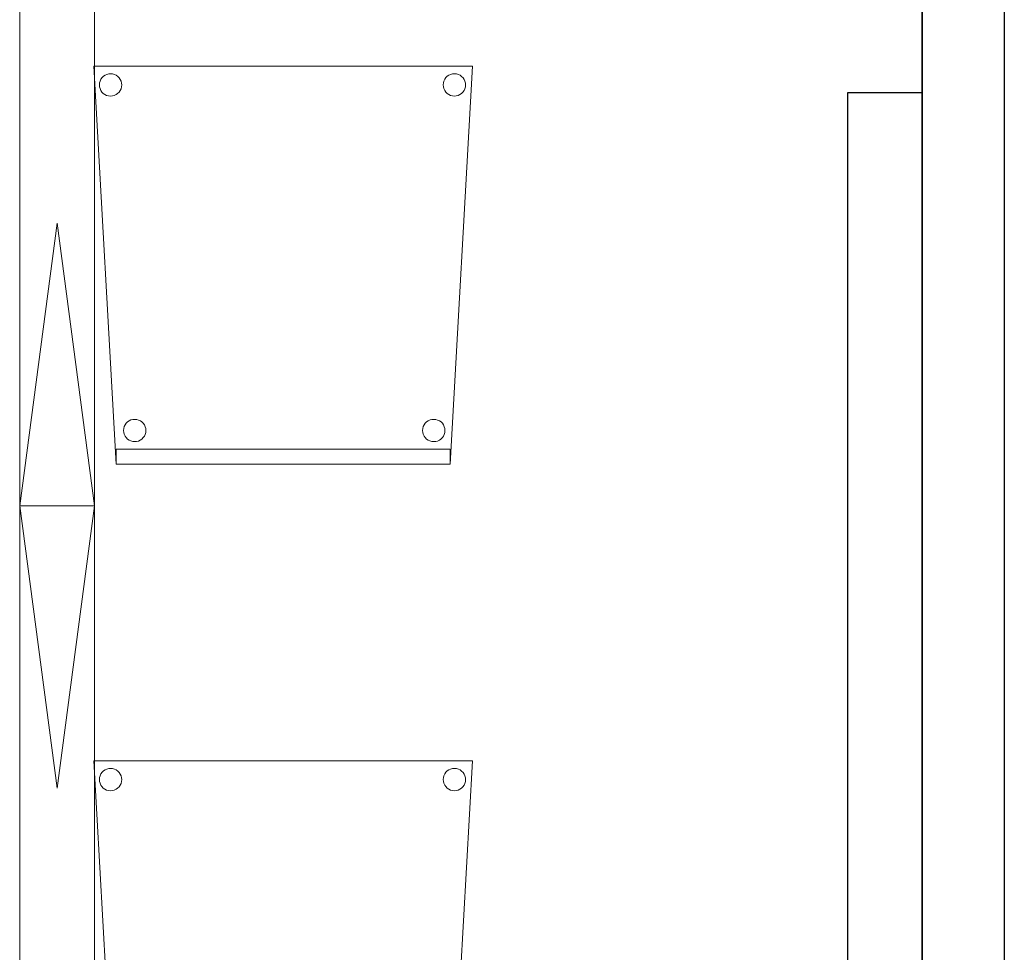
# Model space of a CAD drawing. Header units: metres. Extents: x 391.1 to 427.5, y 12.8 to 28.4.
# Tile 226 of 234: x 420 to 421.4, y 15.4 to 16.6. Entities that reach past the tile are written whole.
import ezdxf

# ---------------------------------------------------------------- set-up
doc = ezdxf.new("R2010")
doc.units = ezdxf.units.M
doc.layers.add('01_SUELOS', color=7, linetype='Continuous', lineweight=25, true_color=0x007f00)
for name, color, linetype, lineweight in [('02_MOBILIARIO', 7, 'Continuous', 18), ('A-DETL-____-MBND', 7, 'Continuous', 18), ('A-DETL-GENF-OTLN', 7, 'Continuous', 18), ('A-WALL-____-MCUT', 7, 'Continuous', 25), ('A-WALL-____-OTLN', 7, 'Continuous', 25)]:
    doc.layers.add(name, color=color, linetype=linetype, lineweight=lineweight)

# ---------------------------------------------------------------- blocks, each defined once
blk = doc.blocks.new('Family - Mampara PA-152398-03_ENLLUMENAT_P0A')
at = {"layer": 'A-WALL-____-MCUT', "color": 253, "true_color": 0xaaaaaa}
for p, q in [((9.6199, 0.11), (0, 0.11)), ((0, 0), (9.6199, 0))]:
    blk.add_line(p, q, dxfattribs=at)
at = {"layer": 'A-WALL-____-OTLN', "color": 253, "true_color": 0xaaaaaa}
for p, q in [((9.6199, 0.11), (0, 0.11)), ((0, 0), (9.6199, 0))]:
    blk.add_line(p, q, dxfattribs=at)
at = {"layer": 'A-WALL-____-OTLN', "color": 253, "lineweight": 18, "true_color": 0xaaaaaa}
blk.add_line((0, 0), (9.6199, 0), dxfattribs=at)
blk = doc.blocks.new('Family - Evans PA-152453-03_ENLLUMENAT_P0A')
at = {"layer": 'A-WALL-____-MCUT', "color": 253, "true_color": 0xaaaaaa}
for p, q in [((1.6312, 0.1), (0, 0.1)), ((0, 0.1), (0, 0)), ((1.6312, 0), (1.6312, 0.1)), ((0, 0), (1.6312, 0))]:
    blk.add_line(p, q, dxfattribs=at)
at = {"layer": 'A-WALL-____-OTLN', "color": 253, "true_color": 0xaaaaaa}
for p, q in [((1.6312, 0.1), (0, 0.1)), ((0, 0.1), (0, 0)), ((1.6312, 0), (1.6312, 0.1)), ((0, 0), (1.6312, 0))]:
    blk.add_line(p, q, dxfattribs=at)
at = {"layer": 'A-WALL-____-OTLN', "color": 253, "lineweight": 18, "true_color": 0xaaaaaa}
blk.add_line((0, 0), (1.6312, 0), dxfattribs=at)
blk = doc.blocks.new('Family - Cadira confident_PA-152543-03_ENLLUMENAT_P0A')
at = {"layer": 'A-DETL-____-MBND', "color": 253, "true_color": 0xaaaaaa}
for p, q in [((0.03, 0), (0, 0.5326)), ((0, 0.5326), (0.5065, 0.5326)), ((0.5065, 0.5326), (0, 0.5326)), ((0, 0.5326), (0.03, 0)), ((0.5065, 0.5326), (0.4765, 0)), ((0.4765, 0), (0.5065, 0.5326)), ((0.0083, 0.5127), (0.0094, 0.515)), ((0.0094, 0.515), (0.0083, 0.5127)), ((0.0094, 0.515), (0.0109, 0.5172)), ((0.0109, 0.5172), (0.0094, 0.515)), ((0.0109, 0.5172), (0.0127, 0.519)), ((0.0127, 0.519), (0.0109, 0.5172)), ((0.0127, 0.519), (0.0149, 0.5205)), ((0.0149, 0.5205), (0.0127, 0.519)), ((0.0149, 0.5205), (0.0172, 0.5216)), ((0.0172, 0.5216), (0.0149, 0.5205)), ((0.0172, 0.5216), (0.0198, 0.5222)), ((0.0198, 0.5222), (0.0172, 0.5216)), ((0.0198, 0.5222), (0.0224, 0.5224)), ((0.0224, 0.5224), (0.0198, 0.5222)), ((0.0224, 0.5224), (0.0249, 0.5222)), ((0.0249, 0.5222), (0.0224, 0.5224)), ((0.0249, 0.5222), (0.0275, 0.5215)), ((0.0275, 0.5215), (0.0249, 0.5222)), ((0.0275, 0.5215), (0.0298, 0.5204)), ((0.0298, 0.5204), (0.0275, 0.5215)), ((0.0298, 0.5204), (0.0319, 0.5189)), ((0.0319, 0.5189), (0.0298, 0.5204)), ((0.0319, 0.5189), (0.0338, 0.5171)), ((0.0338, 0.5171), (0.0319, 0.5189)), ((0.0338, 0.5171), (0.0353, 0.5149)), ((0.0353, 0.5149), (0.0338, 0.5171)), ((0.0353, 0.5149), (0.0363, 0.5126)), ((0.0363, 0.5126), (0.0353, 0.5149)), ((0.4683, 0.5127), (0.4694, 0.515)), ((0.4694, 0.515), (0.4683, 0.5127)), ((0.4694, 0.515), (0.4709, 0.5172)), ((0.4709, 0.5172), (0.4694, 0.515)), ((0.4709, 0.5172), (0.4727, 0.519)), ((0.4727, 0.519), (0.4709, 0.5172)), ((0.4727, 0.519), (0.4749, 0.5205)), ((0.4749, 0.5205), (0.4727, 0.519)), ((0.4749, 0.5205), (0.4772, 0.5216)), ((0.4772, 0.5216), (0.4749, 0.5205)), ((0.4772, 0.5216), (0.4798, 0.5222)), ((0.4798, 0.5222), (0.4772, 0.5216)), ((0.4798, 0.5222), (0.4824, 0.5224)), ((0.4824, 0.5224), (0.4798, 0.5222)), ((0.4824, 0.5224), (0.4849, 0.5222)), ((0.4849, 0.5222), (0.4824, 0.5224)), ((0.4849, 0.5222), (0.4875, 0.5215)), ((0.4875, 0.5215), (0.4849, 0.5222)), ((0.4875, 0.5215), (0.4898, 0.5204)), ((0.4898, 0.5204), (0.4875, 0.5215)), ((0.4898, 0.5204), (0.4919, 0.5189)), ((0.4919, 0.5189), (0.4898, 0.5204)), ((0.4919, 0.5189), (0.4938, 0.5171)), ((0.4938, 0.5171), (0.4919, 0.5189)), ((0.4938, 0.5171), (0.4953, 0.5149)), ((0.4953, 0.5149), (0.4938, 0.5171)), ((0.4953, 0.5149), (0.4963, 0.5126)), ((0.4963, 0.5126), (0.4953, 0.5149)), ((0.0074, 0.5076), (0.0076, 0.5102)), ((0.0076, 0.5102), (0.0074, 0.5076)), ((0.0076, 0.505), (0.0074, 0.5076)), ((0.0074, 0.5076), (0.0076, 0.505)), ((0.0076, 0.5102), (0.0083, 0.5127)), ((0.0083, 0.5127), (0.0076, 0.5102)), ((0.0082, 0.5025), (0.0076, 0.505)), ((0.0076, 0.505), (0.0082, 0.5025)), ((0.0093, 0.5001), (0.0082, 0.5025)), ((0.0082, 0.5025), (0.0093, 0.5001)), ((0.0363, 0.5023), (0.0352, 0.5)), ((0.0352, 0.5), (0.0363, 0.5023)), ((0.0363, 0.5126), (0.037, 0.51)), ((0.037, 0.51), (0.0363, 0.5126)), ((0.037, 0.5049), (0.0363, 0.5023)), ((0.0363, 0.5023), (0.037, 0.5049)), ((0.037, 0.51), (0.0372, 0.5074)), ((0.0372, 0.5074), (0.037, 0.51)), ((0.0372, 0.5074), (0.037, 0.5049)), ((0.037, 0.5049), (0.0372, 0.5074)), ((0.4674, 0.5076), (0.4676, 0.5102)), ((0.4676, 0.5102), (0.4674, 0.5076)), ((0.4676, 0.505), (0.4674, 0.5076)), ((0.4674, 0.5076), (0.4676, 0.505)), ((0.4676, 0.5102), (0.4683, 0.5127)), ((0.4683, 0.5127), (0.4676, 0.5102)), ((0.4682, 0.5025), (0.4676, 0.505)), ((0.4676, 0.505), (0.4682, 0.5025)), ((0.4693, 0.5001), (0.4682, 0.5025)), ((0.4682, 0.5025), (0.4693, 0.5001)), ((0.4963, 0.5023), (0.4952, 0.5)), ((0.4952, 0.5), (0.4963, 0.5023)), ((0.4963, 0.5126), (0.497, 0.51)), ((0.497, 0.51), (0.4963, 0.5126)), ((0.497, 0.5049), (0.4963, 0.5023)), ((0.4963, 0.5023), (0.497, 0.5049)), ((0.497, 0.51), (0.4972, 0.5074)), ((0.4972, 0.5074), (0.497, 0.51)), ((0.4972, 0.5074), (0.497, 0.5049)), ((0.497, 0.5049), (0.4972, 0.5074)), ((0.0108, 0.498), (0.0093, 0.5001)), ((0.0093, 0.5001), (0.0108, 0.498)), ((0.0126, 0.4961), (0.0108, 0.498)), ((0.0108, 0.498), (0.0126, 0.4961)), ((0.0148, 0.4946), (0.0126, 0.4961)), ((0.0126, 0.4961), (0.0148, 0.4946)), ((0.0171, 0.4935), (0.0148, 0.4946)), ((0.0148, 0.4946), (0.0171, 0.4935)), ((0.0196, 0.4928), (0.0171, 0.4935)), ((0.0171, 0.4935), (0.0196, 0.4928)), ((0.0222, 0.4926), (0.0196, 0.4928)), ((0.0196, 0.4928), (0.0222, 0.4926)), ((0.0248, 0.4928), (0.0222, 0.4926)), ((0.0222, 0.4926), (0.0248, 0.4928)), ((0.0273, 0.4935), (0.0248, 0.4928)), ((0.0248, 0.4928), (0.0273, 0.4935)), ((0.0297, 0.4945), (0.0273, 0.4935)), ((0.0273, 0.4935), (0.0297, 0.4945)), ((0.0318, 0.496), (0.0297, 0.4945)), ((0.0297, 0.4945), (0.0318, 0.496)), ((0.0337, 0.4979), (0.0318, 0.496)), ((0.0318, 0.496), (0.0337, 0.4979)), ((0.0352, 0.5), (0.0337, 0.4979)), ((0.0337, 0.4979), (0.0352, 0.5)), ((0.4708, 0.498), (0.4693, 0.5001)), ((0.4693, 0.5001), (0.4708, 0.498)), ((0.4726, 0.4961), (0.4708, 0.498)), ((0.4708, 0.498), (0.4726, 0.4961)), ((0.4748, 0.4946), (0.4726, 0.4961)), ((0.4726, 0.4961), (0.4748, 0.4946)), ((0.4771, 0.4935), (0.4748, 0.4946)), ((0.4748, 0.4946), (0.4771, 0.4935)), ((0.4796, 0.4928), (0.4771, 0.4935)), ((0.4771, 0.4935), (0.4796, 0.4928)), ((0.4822, 0.4926), (0.4796, 0.4928)), ((0.4796, 0.4928), (0.4822, 0.4926)), ((0.4848, 0.4928), (0.4822, 0.4926)), ((0.4822, 0.4926), (0.4848, 0.4928)), ((0.4873, 0.4935), (0.4848, 0.4928)), ((0.4848, 0.4928), (0.4873, 0.4935)), ((0.4897, 0.4945), (0.4873, 0.4935)), ((0.4873, 0.4935), (0.4897, 0.4945)), ((0.4918, 0.496), (0.4897, 0.4945)), ((0.4897, 0.4945), (0.4918, 0.496)), ((0.4937, 0.4979), (0.4918, 0.496)), ((0.4918, 0.496), (0.4937, 0.4979)), ((0.4952, 0.5), (0.4937, 0.4979)), ((0.4937, 0.4979), (0.4952, 0.5)), ((0.0417, 0.0526), (0.0432, 0.0548)), ((0.0432, 0.0548), (0.0417, 0.0526)), ((0.0432, 0.0548), (0.0451, 0.0566)), ((0.0451, 0.0566), (0.0432, 0.0548)), ((0.0451, 0.0566), (0.0472, 0.0581)), ((0.0472, 0.0581), (0.0451, 0.0566)), ((0.0472, 0.0581), (0.0496, 0.0592)), ((0.0496, 0.0592), (0.0472, 0.0581)), ((0.0496, 0.0592), (0.0521, 0.0598)), ((0.0521, 0.0598), (0.0496, 0.0592)), ((0.0521, 0.0598), (0.0547, 0.06)), ((0.0547, 0.06), (0.0521, 0.0598)), ((0.0547, 0.06), (0.0573, 0.0598)), ((0.0573, 0.0598), (0.0547, 0.06)), ((0.0573, 0.0598), (0.0598, 0.0591)), ((0.0598, 0.0591), (0.0573, 0.0598)), ((0.0598, 0.0591), (0.0622, 0.058)), ((0.0622, 0.058), (0.0598, 0.0591)), ((0.0622, 0.058), (0.0643, 0.0565)), ((0.0643, 0.0565), (0.0622, 0.058)), ((0.0643, 0.0565), (0.0661, 0.0547)), ((0.0661, 0.0547), (0.0643, 0.0565)), ((0.0661, 0.0547), (0.0676, 0.0525)), ((0.0676, 0.0525), (0.0661, 0.0547)), ((0.4417, 0.0526), (0.4432, 0.0548)), ((0.4432, 0.0548), (0.4417, 0.0526)), ((0.4432, 0.0548), (0.4451, 0.0566)), ((0.4451, 0.0566), (0.4432, 0.0548)), ((0.4451, 0.0566), (0.4472, 0.0581)), ((0.4472, 0.0581), (0.4451, 0.0566)), ((0.4472, 0.0581), (0.4496, 0.0592)), ((0.4496, 0.0592), (0.4472, 0.0581)), ((0.4496, 0.0592), (0.4521, 0.0598)), ((0.4521, 0.0598), (0.4496, 0.0592)), ((0.4521, 0.0598), (0.4547, 0.06)), ((0.4547, 0.06), (0.4521, 0.0598)), ((0.4547, 0.06), (0.4573, 0.0598)), ((0.4573, 0.0598), (0.4547, 0.06)), ((0.4573, 0.0598), (0.4598, 0.0591)), ((0.4598, 0.0591), (0.4573, 0.0598)), ((0.4598, 0.0591), (0.4622, 0.058)), ((0.4622, 0.058), (0.4598, 0.0591)), ((0.4622, 0.058), (0.4643, 0.0565)), ((0.4643, 0.0565), (0.4622, 0.058)), ((0.4643, 0.0565), (0.4661, 0.0547)), ((0.4661, 0.0547), (0.4643, 0.0565)), ((0.4661, 0.0547), (0.4676, 0.0525)), ((0.4676, 0.0525), (0.4661, 0.0547)), ((0.0397, 0.0452), (0.04, 0.0478)), ((0.04, 0.0478), (0.0397, 0.0452)), ((0.0399, 0.0426), (0.0397, 0.0452)), ((0.0397, 0.0452), (0.0399, 0.0426)), ((0.0406, 0.0401), (0.0399, 0.0426)), ((0.0399, 0.0426), (0.0406, 0.0401)), ((0.04, 0.0478), (0.0406, 0.0503)), ((0.0406, 0.0503), (0.04, 0.0478)), ((0.0406, 0.0503), (0.0417, 0.0526)), ((0.0417, 0.0526), (0.0406, 0.0503)), ((0.0417, 0.0377), (0.0406, 0.0401)), ((0.0406, 0.0401), (0.0417, 0.0377)), ((0.0676, 0.0525), (0.0687, 0.0502)), ((0.0687, 0.0502), (0.0676, 0.0525)), ((0.0687, 0.0399), (0.0676, 0.0376)), ((0.0676, 0.0376), (0.0687, 0.0399)), ((0.0687, 0.0502), (0.0694, 0.0476)), ((0.0694, 0.0476), (0.0687, 0.0502)), ((0.0694, 0.0424), (0.0687, 0.0399)), ((0.0687, 0.0399), (0.0694, 0.0424)), ((0.0694, 0.0476), (0.0696, 0.045)), ((0.0696, 0.045), (0.0694, 0.0476)), ((0.0696, 0.045), (0.0694, 0.0424)), ((0.0694, 0.0424), (0.0696, 0.045)), ((0.4397, 0.0452), (0.44, 0.0478)), ((0.44, 0.0478), (0.4397, 0.0452)), ((0.4399, 0.0426), (0.4397, 0.0452)), ((0.4397, 0.0452), (0.4399, 0.0426)), ((0.4406, 0.0401), (0.4399, 0.0426)), ((0.4399, 0.0426), (0.4406, 0.0401)), ((0.44, 0.0478), (0.4406, 0.0503)), ((0.4406, 0.0503), (0.44, 0.0478)), ((0.4406, 0.0503), (0.4417, 0.0526)), ((0.4417, 0.0526), (0.4406, 0.0503)), ((0.4417, 0.0377), (0.4406, 0.0401)), ((0.4406, 0.0401), (0.4417, 0.0377)), ((0.4676, 0.0525), (0.4687, 0.0502)), ((0.4687, 0.0502), (0.4676, 0.0525)), ((0.4687, 0.0399), (0.4676, 0.0376)), ((0.4676, 0.0376), (0.4687, 0.0399)), ((0.4687, 0.0502), (0.4694, 0.0476)), ((0.4694, 0.0476), (0.4687, 0.0502)), ((0.4694, 0.0424), (0.4687, 0.0399)), ((0.4687, 0.0399), (0.4694, 0.0424)), ((0.4694, 0.0476), (0.4696, 0.045)), ((0.4696, 0.045), (0.4694, 0.0476)), ((0.4696, 0.045), (0.4694, 0.0424)), ((0.4694, 0.0424), (0.4696, 0.045)), ((0.0432, 0.0356), (0.0417, 0.0377)), ((0.0417, 0.0377), (0.0432, 0.0356)), ((0.045, 0.0337), (0.0432, 0.0356)), ((0.0432, 0.0356), (0.045, 0.0337)), ((0.0471, 0.0322), (0.045, 0.0337)), ((0.045, 0.0337), (0.0471, 0.0322)), ((0.0495, 0.0311), (0.0471, 0.0322)), ((0.0471, 0.0322), (0.0495, 0.0311)), ((0.052, 0.0304), (0.0495, 0.0311)), ((0.0495, 0.0311), (0.052, 0.0304)), ((0.0546, 0.0302), (0.052, 0.0304)), ((0.052, 0.0304), (0.0546, 0.0302)), ((0.0572, 0.0304), (0.0546, 0.0302)), ((0.0546, 0.0302), (0.0572, 0.0304)), ((0.0597, 0.031), (0.0572, 0.0304)), ((0.0572, 0.0304), (0.0597, 0.031)), ((0.0621, 0.0321), (0.0597, 0.031)), ((0.0597, 0.031), (0.0621, 0.0321)), ((0.0642, 0.0336), (0.0621, 0.0321)), ((0.0621, 0.0321), (0.0642, 0.0336)), ((0.0661, 0.0355), (0.0642, 0.0336)), ((0.0642, 0.0336), (0.0661, 0.0355)), ((0.0676, 0.0376), (0.0661, 0.0355)), ((0.0661, 0.0355), (0.0676, 0.0376)), ((0.4432, 0.0356), (0.4417, 0.0377)), ((0.4417, 0.0377), (0.4432, 0.0356)), ((0.445, 0.0337), (0.4432, 0.0356)), ((0.4432, 0.0356), (0.445, 0.0337)), ((0.4471, 0.0322), (0.445, 0.0337)), ((0.445, 0.0337), (0.4471, 0.0322)), ((0.4495, 0.0311), (0.4471, 0.0322)), ((0.4471, 0.0322), (0.4495, 0.0311)), ((0.452, 0.0304), (0.4495, 0.0311)), ((0.4495, 0.0311), (0.452, 0.0304)), ((0.4546, 0.0302), (0.452, 0.0304)), ((0.452, 0.0304), (0.4546, 0.0302)), ((0.4572, 0.0304), (0.4546, 0.0302)), ((0.4546, 0.0302), (0.4572, 0.0304)), ((0.4597, 0.031), (0.4572, 0.0304)), ((0.4572, 0.0304), (0.4597, 0.031)), ((0.4621, 0.0321), (0.4597, 0.031)), ((0.4597, 0.031), (0.4621, 0.0321)), ((0.4642, 0.0336), (0.4621, 0.0321)), ((0.4621, 0.0321), (0.4642, 0.0336)), ((0.4661, 0.0355), (0.4642, 0.0336)), ((0.4642, 0.0336), (0.4661, 0.0355)), ((0.4676, 0.0376), (0.4661, 0.0355)), ((0.4661, 0.0355), (0.4676, 0.0376)), ((0.03, 0), (0.03, 0.02)), ((0.03, 0.02), (0.4765, 0.02)), ((0.4765, 0.02), (0.03, 0.02)), ((0.03, 0.02), (0.03, 0)), ((0.4765, 0.02), (0.4765, 0)), ((0.4765, 0), (0.4765, 0.02)), ((0.03, 0), (0.4765, 0)), ((0.4765, 0), (0.03, 0)), ((0.03, 0), (0.4765, 0)), ((0.4765, 0), (0.03, 0))]:
    blk.add_line(p, q, dxfattribs=at)
blk = doc.blocks.new('Family - Cadira confident_PA-152577-03_ENLLUMENAT_P0A')
at = {"layer": 'A-DETL-____-MBND', "color": 253, "true_color": 0xaaaaaa}
for p, q in [((0.03, 0), (0, 0.5326)), ((0, 0.5326), (0.5065, 0.5326)), ((0.5065, 0.5326), (0, 0.5326)), ((0, 0.5326), (0.03, 0)), ((0.5065, 0.5326), (0.4765, 0)), ((0.4765, 0), (0.5065, 0.5326)), ((0.0083, 0.5127), (0.0094, 0.515)), ((0.0094, 0.515), (0.0083, 0.5127)), ((0.0094, 0.515), (0.0109, 0.5172)), ((0.0109, 0.5172), (0.0094, 0.515)), ((0.0109, 0.5172), (0.0127, 0.519)), ((0.0127, 0.519), (0.0109, 0.5172)), ((0.0127, 0.519), (0.0149, 0.5205)), ((0.0149, 0.5205), (0.0127, 0.519)), ((0.0149, 0.5205), (0.0172, 0.5216)), ((0.0172, 0.5216), (0.0149, 0.5205)), ((0.0172, 0.5216), (0.0198, 0.5222)), ((0.0198, 0.5222), (0.0172, 0.5216)), ((0.0198, 0.5222), (0.0224, 0.5224)), ((0.0224, 0.5224), (0.0198, 0.5222)), ((0.0224, 0.5224), (0.0249, 0.5222)), ((0.0249, 0.5222), (0.0224, 0.5224)), ((0.0249, 0.5222), (0.0275, 0.5215)), ((0.0275, 0.5215), (0.0249, 0.5222)), ((0.0275, 0.5215), (0.0298, 0.5204)), ((0.0298, 0.5204), (0.0275, 0.5215)), ((0.0298, 0.5204), (0.0319, 0.5189)), ((0.0319, 0.5189), (0.0298, 0.5204)), ((0.0319, 0.5189), (0.0338, 0.5171)), ((0.0338, 0.5171), (0.0319, 0.5189)), ((0.0338, 0.5171), (0.0353, 0.5149)), ((0.0353, 0.5149), (0.0338, 0.5171)), ((0.0353, 0.5149), (0.0363, 0.5126)), ((0.0363, 0.5126), (0.0353, 0.5149)), ((0.4683, 0.5127), (0.4694, 0.515)), ((0.4694, 0.515), (0.4683, 0.5127)), ((0.4694, 0.515), (0.4709, 0.5172)), ((0.4709, 0.5172), (0.4694, 0.515)), ((0.4709, 0.5172), (0.4727, 0.519)), ((0.4727, 0.519), (0.4709, 0.5172)), ((0.4727, 0.519), (0.4749, 0.5205)), ((0.4749, 0.5205), (0.4727, 0.519)), ((0.4749, 0.5205), (0.4772, 0.5216)), ((0.4772, 0.5216), (0.4749, 0.5205)), ((0.4772, 0.5216), (0.4798, 0.5222)), ((0.4798, 0.5222), (0.4772, 0.5216)), ((0.4798, 0.5222), (0.4824, 0.5224)), ((0.4824, 0.5224), (0.4798, 0.5222)), ((0.4824, 0.5224), (0.4849, 0.5222)), ((0.4849, 0.5222), (0.4824, 0.5224)), ((0.4849, 0.5222), (0.4875, 0.5215)), ((0.4875, 0.5215), (0.4849, 0.5222)), ((0.4875, 0.5215), (0.4898, 0.5204)), ((0.4898, 0.5204), (0.4875, 0.5215)), ((0.4898, 0.5204), (0.4919, 0.5189)), ((0.4919, 0.5189), (0.4898, 0.5204)), ((0.4919, 0.5189), (0.4938, 0.5171)), ((0.4938, 0.5171), (0.4919, 0.5189)), ((0.4938, 0.5171), (0.4953, 0.5149)), ((0.4953, 0.5149), (0.4938, 0.5171)), ((0.4953, 0.5149), (0.4963, 0.5126)), ((0.4963, 0.5126), (0.4953, 0.5149)), ((0.0074, 0.5076), (0.0076, 0.5102)), ((0.0076, 0.5102), (0.0074, 0.5076)), ((0.0076, 0.505), (0.0074, 0.5076)), ((0.0074, 0.5076), (0.0076, 0.505)), ((0.0076, 0.5102), (0.0083, 0.5127)), ((0.0083, 0.5127), (0.0076, 0.5102)), ((0.0082, 0.5025), (0.0076, 0.505)), ((0.0076, 0.505), (0.0082, 0.5025)), ((0.0093, 0.5001), (0.0082, 0.5025)), ((0.0082, 0.5025), (0.0093, 0.5001)), ((0.0363, 0.5023), (0.0352, 0.5)), ((0.0352, 0.5), (0.0363, 0.5023)), ((0.0363, 0.5126), (0.037, 0.51)), ((0.037, 0.51), (0.0363, 0.5126)), ((0.037, 0.5049), (0.0363, 0.5023)), ((0.0363, 0.5023), (0.037, 0.5049)), ((0.037, 0.51), (0.0372, 0.5074)), ((0.0372, 0.5074), (0.037, 0.51)), ((0.0372, 0.5074), (0.037, 0.5049)), ((0.037, 0.5049), (0.0372, 0.5074)), ((0.4674, 0.5076), (0.4676, 0.5102)), ((0.4676, 0.5102), (0.4674, 0.5076)), ((0.4676, 0.505), (0.4674, 0.5076)), ((0.4674, 0.5076), (0.4676, 0.505)), ((0.4676, 0.5102), (0.4683, 0.5127)), ((0.4683, 0.5127), (0.4676, 0.5102)), ((0.4682, 0.5025), (0.4676, 0.505)), ((0.4676, 0.505), (0.4682, 0.5025)), ((0.4693, 0.5001), (0.4682, 0.5025)), ((0.4682, 0.5025), (0.4693, 0.5001)), ((0.4963, 0.5023), (0.4952, 0.5)), ((0.4952, 0.5), (0.4963, 0.5023)), ((0.4963, 0.5126), (0.497, 0.51)), ((0.497, 0.51), (0.4963, 0.5126)), ((0.497, 0.5049), (0.4963, 0.5023)), ((0.4963, 0.5023), (0.497, 0.5049)), ((0.497, 0.51), (0.4972, 0.5074)), ((0.4972, 0.5074), (0.497, 0.51)), ((0.4972, 0.5074), (0.497, 0.5049)), ((0.497, 0.5049), (0.4972, 0.5074)), ((0.0108, 0.498), (0.0093, 0.5001)), ((0.0093, 0.5001), (0.0108, 0.498)), ((0.0126, 0.4961), (0.0108, 0.498)), ((0.0108, 0.498), (0.0126, 0.4961)), ((0.0148, 0.4946), (0.0126, 0.4961)), ((0.0126, 0.4961), (0.0148, 0.4946)), ((0.0171, 0.4935), (0.0148, 0.4946)), ((0.0148, 0.4946), (0.0171, 0.4935)), ((0.0196, 0.4928), (0.0171, 0.4935)), ((0.0171, 0.4935), (0.0196, 0.4928)), ((0.0222, 0.4926), (0.0196, 0.4928)), ((0.0196, 0.4928), (0.0222, 0.4926)), ((0.0248, 0.4928), (0.0222, 0.4926)), ((0.0222, 0.4926), (0.0248, 0.4928)), ((0.0273, 0.4935), (0.0248, 0.4928)), ((0.0248, 0.4928), (0.0273, 0.4935)), ((0.0297, 0.4945), (0.0273, 0.4935)), ((0.0273, 0.4935), (0.0297, 0.4945)), ((0.0318, 0.496), (0.0297, 0.4945)), ((0.0297, 0.4945), (0.0318, 0.496)), ((0.0337, 0.4979), (0.0318, 0.496)), ((0.0318, 0.496), (0.0337, 0.4979)), ((0.0352, 0.5), (0.0337, 0.4979)), ((0.0337, 0.4979), (0.0352, 0.5)), ((0.4708, 0.498), (0.4693, 0.5001)), ((0.4693, 0.5001), (0.4708, 0.498)), ((0.4726, 0.4961), (0.4708, 0.498)), ((0.4708, 0.498), (0.4726, 0.4961)), ((0.4748, 0.4946), (0.4726, 0.4961)), ((0.4726, 0.4961), (0.4748, 0.4946)), ((0.4771, 0.4935), (0.4748, 0.4946)), ((0.4748, 0.4946), (0.4771, 0.4935)), ((0.4796, 0.4928), (0.4771, 0.4935)), ((0.4771, 0.4935), (0.4796, 0.4928)), ((0.4822, 0.4926), (0.4796, 0.4928)), ((0.4796, 0.4928), (0.4822, 0.4926)), ((0.4848, 0.4928), (0.4822, 0.4926)), ((0.4822, 0.4926), (0.4848, 0.4928)), ((0.4873, 0.4935), (0.4848, 0.4928)), ((0.4848, 0.4928), (0.4873, 0.4935)), ((0.4897, 0.4945), (0.4873, 0.4935)), ((0.4873, 0.4935), (0.4897, 0.4945)), ((0.4918, 0.496), (0.4897, 0.4945)), ((0.4897, 0.4945), (0.4918, 0.496)), ((0.4937, 0.4979), (0.4918, 0.496)), ((0.4918, 0.496), (0.4937, 0.4979)), ((0.4952, 0.5), (0.4937, 0.4979)), ((0.4937, 0.4979), (0.4952, 0.5)), ((0.0417, 0.0526), (0.0432, 0.0548)), ((0.0432, 0.0548), (0.0417, 0.0526)), ((0.0432, 0.0548), (0.0451, 0.0566)), ((0.0451, 0.0566), (0.0432, 0.0548)), ((0.0451, 0.0566), (0.0472, 0.0581)), ((0.0472, 0.0581), (0.0451, 0.0566)), ((0.0472, 0.0581), (0.0496, 0.0592)), ((0.0496, 0.0592), (0.0472, 0.0581)), ((0.0496, 0.0592), (0.0521, 0.0598)), ((0.0521, 0.0598), (0.0496, 0.0592)), ((0.0521, 0.0598), (0.0547, 0.06)), ((0.0547, 0.06), (0.0521, 0.0598)), ((0.0547, 0.06), (0.0573, 0.0598)), ((0.0573, 0.0598), (0.0547, 0.06)), ((0.0573, 0.0598), (0.0598, 0.0591)), ((0.0598, 0.0591), (0.0573, 0.0598)), ((0.0598, 0.0591), (0.0622, 0.058)), ((0.0622, 0.058), (0.0598, 0.0591)), ((0.0622, 0.058), (0.0643, 0.0565)), ((0.0643, 0.0565), (0.0622, 0.058)), ((0.0643, 0.0565), (0.0661, 0.0547)), ((0.0661, 0.0547), (0.0643, 0.0565)), ((0.0661, 0.0547), (0.0676, 0.0525)), ((0.0676, 0.0525), (0.0661, 0.0547)), ((0.4417, 0.0526), (0.4432, 0.0548)), ((0.4432, 0.0548), (0.4417, 0.0526)), ((0.4432, 0.0548), (0.4451, 0.0566)), ((0.4451, 0.0566), (0.4432, 0.0548)), ((0.4451, 0.0566), (0.4472, 0.0581)), ((0.4472, 0.0581), (0.4451, 0.0566)), ((0.4472, 0.0581), (0.4496, 0.0592)), ((0.4496, 0.0592), (0.4472, 0.0581)), ((0.4496, 0.0592), (0.4521, 0.0598)), ((0.4521, 0.0598), (0.4496, 0.0592)), ((0.4521, 0.0598), (0.4547, 0.06)), ((0.4547, 0.06), (0.4521, 0.0598)), ((0.4547, 0.06), (0.4573, 0.0598)), ((0.4573, 0.0598), (0.4547, 0.06)), ((0.4573, 0.0598), (0.4598, 0.0591)), ((0.4598, 0.0591), (0.4573, 0.0598)), ((0.4598, 0.0591), (0.4622, 0.058)), ((0.4622, 0.058), (0.4598, 0.0591)), ((0.4622, 0.058), (0.4643, 0.0565)), ((0.4643, 0.0565), (0.4622, 0.058)), ((0.4643, 0.0565), (0.4661, 0.0547)), ((0.4661, 0.0547), (0.4643, 0.0565)), ((0.4661, 0.0547), (0.4676, 0.0525)), ((0.4676, 0.0525), (0.4661, 0.0547)), ((0.0397, 0.0452), (0.04, 0.0478)), ((0.04, 0.0478), (0.0397, 0.0452)), ((0.0399, 0.0426), (0.0397, 0.0452)), ((0.0397, 0.0452), (0.0399, 0.0426)), ((0.0406, 0.0401), (0.0399, 0.0426)), ((0.0399, 0.0426), (0.0406, 0.0401)), ((0.04, 0.0478), (0.0406, 0.0503)), ((0.0406, 0.0503), (0.04, 0.0478)), ((0.0406, 0.0503), (0.0417, 0.0526)), ((0.0417, 0.0526), (0.0406, 0.0503)), ((0.0417, 0.0377), (0.0406, 0.0401)), ((0.0406, 0.0401), (0.0417, 0.0377)), ((0.0676, 0.0525), (0.0687, 0.0502)), ((0.0687, 0.0502), (0.0676, 0.0525)), ((0.0687, 0.0399), (0.0676, 0.0376)), ((0.0676, 0.0376), (0.0687, 0.0399)), ((0.0687, 0.0502), (0.0694, 0.0476)), ((0.0694, 0.0476), (0.0687, 0.0502)), ((0.0694, 0.0424), (0.0687, 0.0399)), ((0.0687, 0.0399), (0.0694, 0.0424)), ((0.0694, 0.0476), (0.0696, 0.045)), ((0.0696, 0.045), (0.0694, 0.0476)), ((0.0696, 0.045), (0.0694, 0.0424)), ((0.0694, 0.0424), (0.0696, 0.045)), ((0.4397, 0.0452), (0.44, 0.0478)), ((0.44, 0.0478), (0.4397, 0.0452)), ((0.4399, 0.0426), (0.4397, 0.0452)), ((0.4397, 0.0452), (0.4399, 0.0426)), ((0.4406, 0.0401), (0.4399, 0.0426)), ((0.4399, 0.0426), (0.4406, 0.0401)), ((0.44, 0.0478), (0.4406, 0.0503)), ((0.4406, 0.0503), (0.44, 0.0478)), ((0.4406, 0.0503), (0.4417, 0.0526)), ((0.4417, 0.0526), (0.4406, 0.0503)), ((0.4417, 0.0377), (0.4406, 0.0401)), ((0.4406, 0.0401), (0.4417, 0.0377)), ((0.4676, 0.0525), (0.4687, 0.0502)), ((0.4687, 0.0502), (0.4676, 0.0525)), ((0.4687, 0.0399), (0.4676, 0.0376)), ((0.4676, 0.0376), (0.4687, 0.0399)), ((0.4687, 0.0502), (0.4694, 0.0476)), ((0.4694, 0.0476), (0.4687, 0.0502)), ((0.4694, 0.0424), (0.4687, 0.0399)), ((0.4687, 0.0399), (0.4694, 0.0424)), ((0.4694, 0.0476), (0.4696, 0.045)), ((0.4696, 0.045), (0.4694, 0.0476)), ((0.4696, 0.045), (0.4694, 0.0424)), ((0.4694, 0.0424), (0.4696, 0.045)), ((0.0432, 0.0356), (0.0417, 0.0377)), ((0.0417, 0.0377), (0.0432, 0.0356)), ((0.045, 0.0337), (0.0432, 0.0356)), ((0.0432, 0.0356), (0.045, 0.0337)), ((0.0471, 0.0322), (0.045, 0.0337)), ((0.045, 0.0337), (0.0471, 0.0322)), ((0.0495, 0.0311), (0.0471, 0.0322)), ((0.0471, 0.0322), (0.0495, 0.0311)), ((0.052, 0.0304), (0.0495, 0.0311)), ((0.0495, 0.0311), (0.052, 0.0304)), ((0.0546, 0.0302), (0.052, 0.0304)), ((0.052, 0.0304), (0.0546, 0.0302)), ((0.0572, 0.0304), (0.0546, 0.0302)), ((0.0546, 0.0302), (0.0572, 0.0304)), ((0.0597, 0.031), (0.0572, 0.0304)), ((0.0572, 0.0304), (0.0597, 0.031)), ((0.0621, 0.0321), (0.0597, 0.031)), ((0.0597, 0.031), (0.0621, 0.0321)), ((0.0642, 0.0336), (0.0621, 0.0321)), ((0.0621, 0.0321), (0.0642, 0.0336)), ((0.0661, 0.0355), (0.0642, 0.0336)), ((0.0642, 0.0336), (0.0661, 0.0355)), ((0.0676, 0.0376), (0.0661, 0.0355)), ((0.0661, 0.0355), (0.0676, 0.0376)), ((0.4432, 0.0356), (0.4417, 0.0377)), ((0.4417, 0.0377), (0.4432, 0.0356)), ((0.445, 0.0337), (0.4432, 0.0356)), ((0.4432, 0.0356), (0.445, 0.0337)), ((0.4471, 0.0322), (0.445, 0.0337)), ((0.445, 0.0337), (0.4471, 0.0322)), ((0.4495, 0.0311), (0.4471, 0.0322)), ((0.4471, 0.0322), (0.4495, 0.0311)), ((0.452, 0.0304), (0.4495, 0.0311)), ((0.4495, 0.0311), (0.452, 0.0304)), ((0.4546, 0.0302), (0.452, 0.0304)), ((0.452, 0.0304), (0.4546, 0.0302)), ((0.4572, 0.0304), (0.4546, 0.0302)), ((0.4546, 0.0302), (0.4572, 0.0304)), ((0.4597, 0.031), (0.4572, 0.0304)), ((0.4572, 0.0304), (0.4597, 0.031)), ((0.4621, 0.0321), (0.4597, 0.031)), ((0.4597, 0.031), (0.4621, 0.0321)), ((0.4642, 0.0336), (0.4621, 0.0321)), ((0.4621, 0.0321), (0.4642, 0.0336)), ((0.4661, 0.0355), (0.4642, 0.0336)), ((0.4642, 0.0336), (0.4661, 0.0355)), ((0.4676, 0.0376), (0.4661, 0.0355)), ((0.4661, 0.0355), (0.4676, 0.0376)), ((0.03, 0), (0.03, 0.02)), ((0.03, 0.02), (0.4765, 0.02)), ((0.4765, 0.02), (0.03, 0.02)), ((0.03, 0.02), (0.03, 0)), ((0.4765, 0.02), (0.4765, 0)), ((0.4765, 0), (0.4765, 0.02)), ((0.03, 0), (0.4765, 0)), ((0.4765, 0), (0.03, 0)), ((0.03, 0), (0.4765, 0)), ((0.4765, 0), (0.03, 0))]:
    blk.add_line(p, q, dxfattribs=at)
blk = doc.blocks.new('Family - LONDR55-XX_ZZ-ARQ-CAA-M3D-Londres55-152611-03_ENLLUMENAT_P0A')
at = {"layer": '01_SUELOS', "color": 9, "true_color": 0xaad4aa}
for p, q in [((22.0698, 1.209), (22.0698, 10.9289)), ((22.0698, 10.9289), (22.0698, 1.209))]:
    blk.add_line(p, q, dxfattribs=at)
blk = doc.blocks.new('LONDR55-XX_ZZ-ARQ-CAA-M3D-Londres55_ifc-1-03_ENLLUMENAT_P0A')
at = {"layer": '01_SUELOS', "color": 253, "lineweight": 18, "true_color": 0xaaaaaa}
blk.add_blockref('Family - LONDR55-XX_ZZ-ARQ-CAA-M3D-Londres55-152611-03_ENLLUMENAT_P0A', (399.1772, 13.2406), dxfattribs=at)
at = {"layer": '02_MOBILIARIO', "color": 253, "lineweight": 18, "true_color": 0xaaaaaa}
for name, p in [('Family - Cadira confident_PA-152577-03_ENLLUMENAT_P0A', (420.1392, 16.0537)), ('Family - Cadira confident_PA-152543-03_ENLLUMENAT_P0A', (420.1392, 15.1242))]:
    blk.add_blockref(name, p, dxfattribs=at)
at = {"layer": 'A-WALL-____-OTLN', "color": 253, "lineweight": 18, "true_color": 0xaaaaaa}
for name, p, rotation in [('Family - Mampara PA-152398-03_ENLLUMENAT_P0A', (421.357, 14.5496), 90.0000130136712), ('Family - Evans PA-152453-03_ENLLUMENAT_P0A', (421.247, 14.9196), 90)]:
    blk.add_blockref(name, p, dxfattribs=dict(at, rotation=rotation))
blk = doc.blocks.new('ZYR_06_02_05 LLuminària Suspesa - L 14-850711-03_ENLLUMENAT_P0A')
at = {"layer": 'A-DETL-GENF-OTLN', "color": 92, "true_color": 0x00c400}
for p, q in [((-1.26, 0.05), (-1.26, -0.05)), ((1.26, 0.05), (-1.26, 0.05)), ((-0.882, 0), (-1.26, 0.05)), ((0.882, 0), (1.26, 0.05)), ((1.26, -0.05), (1.26, 0.05)), ((0.882, 0), (1.26, -0.05)), ((-1.26, -0.05), (-0.882, 0)), ((-1.26, -0.05), (1.26, -0.05))]:
    blk.add_line(p, q, dxfattribs=at)

msp = doc.modelspace()

# ---------------------------------------------------------------- block references
at = {"lineweight": 5}
msp.add_blockref('LONDR55-XX_ZZ-ARQ-CAA-M3D-Londres55_ifc-1-03_ENLLUMENAT_P0A', (0, 0), dxfattribs=at)
at = {"layer": 'A-DETL-GENF-OTLN', "color": 92, "true_color": 0x00c400, "rotation": 270.0000000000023}
for p in [(420.09, 17.258), (420.09, 14.738)]:
    msp.add_blockref('ZYR_06_02_05 LLuminària Suspesa - L 14-850711-03_ENLLUMENAT_P0A', p, dxfattribs=at)

doc.saveas('drawing.dxf')
